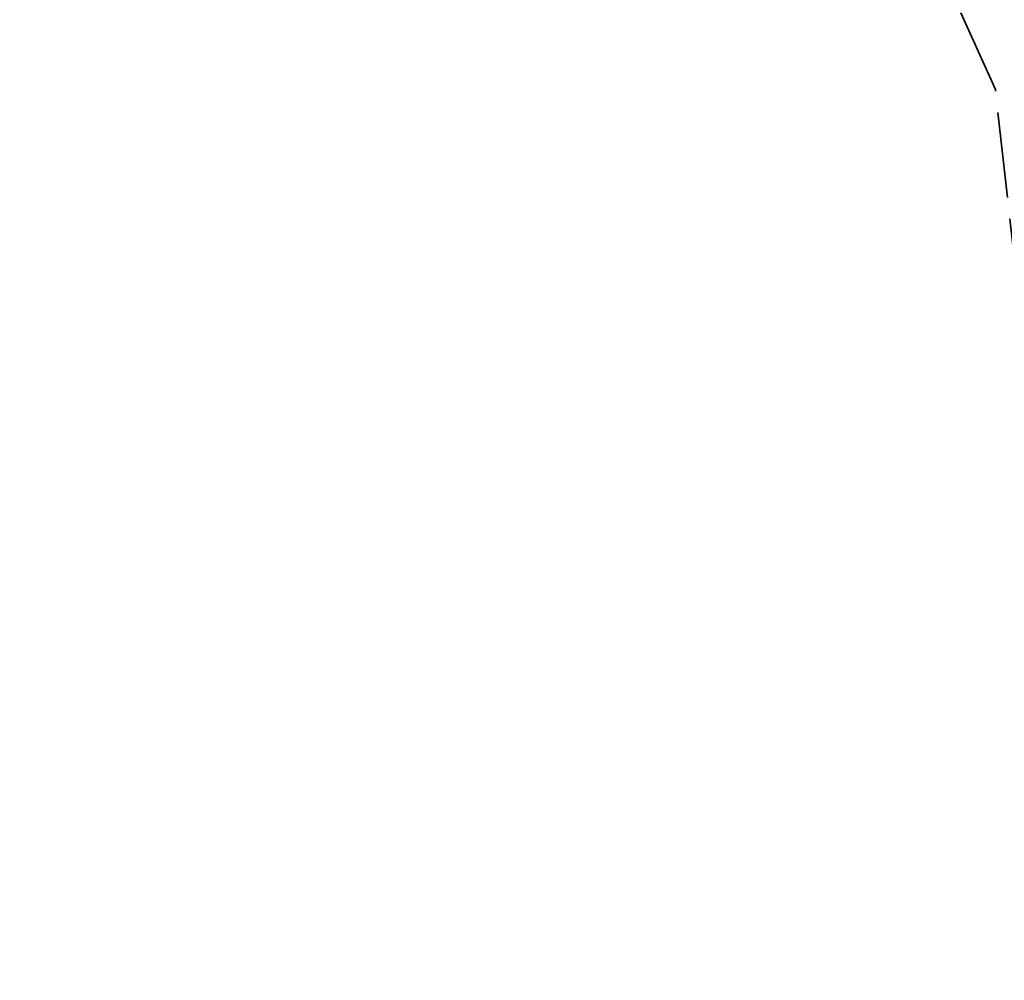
# Model space of a CAD drawing. Header units: metres. Extents: x 196674 to 197628, y 355499 to 356232.
# Tile 115 of 209: x 197041 to 197064, y 355778 to 355801. Entities that reach past the tile are written whole.
import ezdxf

# ---------------------------------------------------------------- set-up
doc = ezdxf.new("R2010")
doc.units = ezdxf.units.M
doc.linetypes.add('ZZ-SYSTEEMGRENS-SO', pattern=[5, 4, -1])
doc.layers.add('X-XX-AL-GRENS_SYSTEEMGRENS-G', color=7, linetype='ZZ-SYSTEEMGRENS-SO', lineweight=35, true_color=0xd60036)

msp = doc.modelspace()

# ---------------------------------------------------------------- linework, layer by layer
at = {"layer": 'X-XX-AL-GRENS_SYSTEEMGRENS-G', "ltscale": 0.5, "flags": 128}
msp.add_lwpolyline([(197173.0845801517, 355664.4267221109), (197172.678291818, 355658.1040395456), (197176.2062336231, 355657.9276386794), (197179.6585214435, 355660.8258546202), (197196.8460500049, 355641.1849859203), (197196.618113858, 355640.9851655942), (197203.3658004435, 355633.2880423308), (197204.598351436, 355636.2035375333), (197206.181120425, 355637.5931654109), (197210.3450714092, 355632.9793581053), (197211.1344663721, 355633.8542043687), (197215.577003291, 355630.1111014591), (197222.812057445, 355638.6980935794), (197225.7729980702, 355636.1981525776), (197252.4997837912, 355613.6295939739), (197256.3974516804, 355618.2471244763), (197230.4350738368, 355640.1698336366), (197234.5465854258, 355645.0395252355), (197230.9951246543, 355648.102425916), (197227.7363916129, 355651.014992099), (197227.7150354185, 355650.9915016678), (197227.3858924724, 355651.2966605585), (197230.5297411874, 355654.3837220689), (197222.7747070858, 355662.5864016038), (197213.3031688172, 355673.0409596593), (197208.7438719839, 355679.5515306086), (197204.6678372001, 355688.2834966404), (197202.9207222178, 355693.3147658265), (197202.5296188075, 355695.8358091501), (197209.2561496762, 355696.7388380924), (197208.765603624, 355699.4053961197), (197208.8375775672, 355699.4157603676), (197208.4960738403, 355702.0476424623), (197209.7550059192, 355702.1614664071), (197209.6289773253, 355703.3557373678), (197209.431316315, 355705.9322142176), (197209.3853665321, 355708.5054020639), (197209.4909423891, 355711.0763696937), (197209.825975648, 355714.406320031), (197209.1003553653, 355714.700446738), (197209.2732684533, 355715.2254737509), (197208.7827839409, 355715.4092287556), (197209.8333840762, 355718.2914021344), (197204.6571410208, 355720.1605124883), (197206.9259623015, 355726.3911903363), (197207.3755778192, 355727.6258113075), (197205.6951706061, 355728.2354618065), (197201.970541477, 355729.6509828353, -0.03199396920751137), (197199.2658455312, 355725.4928494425), (197194.4988616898, 355729.2364659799), (197191.8020115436, 355731.3330088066), (197190.6829954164, 355730.2418318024), (197188.9323846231, 355731.7580333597, 0.01582069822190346), (197191.308975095, 355733.798286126), (197190.5246250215, 355734.700084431), (197189.8547559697, 355735.4391273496), (197188.5065648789, 355737.3969406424), (197188.3768484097, 355737.5504837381), (197186.2264232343, 355740.6599554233), (197185.4143065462, 355740.8273772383), (197177.0047230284, 355735.000759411), (197161.0308464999, 355735.7499021), (197143.9921317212, 355736.546230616), (197117.3114725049, 355737.8750504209), (197104.5701917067, 355738.4152468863), (197089.3270001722, 355739.2400485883), (197089.4979420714, 355743.4763910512), (197087.6423294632, 355744.6045541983), (197087.2320594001, 355744.8539874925), (197086.4302028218, 355745.4612094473), (197085.6301577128, 355746.0670596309), (197084.2515270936, 355747.3631431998), (197083.0033431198, 355748.790046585), (197081.9521148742, 355750.2640411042), (197081.052108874, 355751.8364435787), (197080.680597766, 355752.6629727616), (197080.3089695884, 355753.4897623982), (197079.7287775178, 355755.2084983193), (197079.3027229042, 355757.0287405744), (197079.0552433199, 355758.8767777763), (197078.9881413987, 355760.748092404), (197079.0484954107, 355761.6954089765), (197079.4901165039, 355761.5482019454), (197081.8987959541, 355767.3947458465), (197083.4122910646, 355769.9863346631), (197084.9290730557, 355772.1438856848), (197085.2777218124, 355772.6391357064), (197085.9504292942, 355773.4546849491), (197087.2615113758, 355775.0451778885), (197089.4568843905, 355777.2328139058), (197092.7058230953, 355779.8115121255), (197090.7255592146, 355782.8612331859), (197090.5279328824, 355783.1655891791), (197094.0593130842, 355784.7965387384), (197089.240221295, 355793.944965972), (197079.8514273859, 355789.6587774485), (197073.1066642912, 355808.1301448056), (197062.6964714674, 355839.0387078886), (197050.201550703, 355834.8591941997), (197054.256388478, 355823.4068109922), (197060.9054150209, 355805.9824325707), (197064.0917084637, 355798.9340248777), (197065.6061934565, 355785.3714584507), (197066.4118943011, 355778.1591798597), (197064.2976158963, 355775.7696807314), (197061.8930028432, 355773.065075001), (197059.8798242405, 355770.937906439), (197059.567781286, 355770.7063368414), (197054.395078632, 355766.8676324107), (197050.1449273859, 355764.4954855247), (197046.646028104, 355763.2036366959), (197046.6485450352, 355763.1967402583), (197042.8018864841, 355761.7681380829), (197042.6247659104, 355761.7025895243), (197032.2172606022, 355760.2665015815), (197022.1724443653, 355758.1057256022), (197022.1490316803, 355758.1349914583), (197018.4791559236, 355757.3507739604), (197017.1834583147, 355757.8590001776), (197013.9320116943, 355762.4906063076), (197012.2359937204, 355764.9334332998), (197011.548662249, 355765.9454268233), (197009.5874376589, 355768.7952768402), (197008.1879451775, 355770.6627745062), (197008.1739746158, 355770.651876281), (197004.3621297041, 355775.7021426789), (197000.7500667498, 355780.6711859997), (196997.3281167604, 355785.4310589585), (196992.0624097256, 355792.5561596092), (196987.5636689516, 355799.6503659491), (196980.2918957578, 355812.3582609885), (196971.7451011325, 355828.1610038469), (196956.4456734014, 355821.2458726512), (196960.0166344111, 355812.4100996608), (196962.4976294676, 355807.0886023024, -0.6085831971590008), (196961.4131292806, 355806.2394416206), (196970.6320923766, 355792.5786144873), (196976.225457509, 355784.303374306), (196982.879968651, 355776.9163582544), (196982.5041383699, 355776.476222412), (196987.7472751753, 355765.3430715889), (196990.3620391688, 355759.9089379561), (196989.6128942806, 355758.3801676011), (196986.801356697, 355757.089894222), (196981.5916446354, 355758.3619052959), (196976.4931413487, 355759.6093032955), (196973.9250311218, 355760.2238822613), (196971.9270970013, 355760.7020113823), (196970.093883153, 355761.1263081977), (196965.2690985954, 355762.243003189), (196955.7026120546, 355764.457163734), (196954.8259486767, 355764.7114400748), (196955.7288446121, 355765.5914382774), (196946.4199106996, 355767.8862061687), (196945.5109518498, 355767.0898728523), (196943.3561815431, 355767.6616250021), (196942.0243707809, 355768.0150110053), (196940.699224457, 355768.3753913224), (196937.911680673, 355769.161377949), (196937.9158913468, 355769.1720679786), (196934.1448626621, 355770.5833311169), (196931.0328001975, 355771.949971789), (196928.1497259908, 355773.3159879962), (196926.2238803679, 355774.3657393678), (196926.7008714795, 355775.2077771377), (196923.9720996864, 355776.8118532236), (196922.1171638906, 355777.9575551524), (196917.5440237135, 355780.8012867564), (196917.0166342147, 355779.9474843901), (196915.4224701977, 355780.9309636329), (196913.0167641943, 355782.4772167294), (196912.757872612, 355782.6539056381), (196911.190523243, 355783.7714957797), (196908.5042566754, 355786.2619442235), (196907.2206986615, 355787.4460719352), (196905.8442773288, 355789.1071714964), (196903.2522146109, 355793.7425243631), (196899.3236920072, 355801.1348770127), (196896.7844047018, 355806.8801932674), (196892.3931631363, 355816.7971943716), (196889.396342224, 355823.7408055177), (196885.4294056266, 355833.1531130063), (196886.3148759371, 355833.6745129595), (196885.0357126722, 355834.4994199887), (196884.9096875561, 355834.6903417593), (196883.5318420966, 355838.2464489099), (196881.8574062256, 355842.456115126), (196879.7964254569, 355847.3435551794), (196879.5508475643, 355847.9274201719), (196877.9207976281, 355851.9810838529), (196875.2708346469, 355858.5729917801), (196872.6243587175, 355865.1536886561), (196870.4789281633, 355870.5362599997), (196868.3870366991, 355875.7889875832), (196865.3800609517, 355883.3409266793), (196863.5295936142, 355887.9873007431), (196863.4110328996, 355888.2849971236), (196862.7400305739, 355889.9711056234), (196863.0622626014, 355890.0962442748), (196861.3970005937, 355894.1395962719), (196861.4037374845, 355894.142038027), (196859.229652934, 355899.4431236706), (196859.0298403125, 355899.3580359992), (196858.8952095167, 355899.696553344), (196858.3959365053, 355900.9492390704), (196849.546747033, 355923.1807260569), (196850.1922005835, 355924.6939033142), (196860.258528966, 355928.6657372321), (196869.5490503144, 355931.0234685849), (196873.3453938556, 355931.8019435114), (196886.2438454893, 355935.4284136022), (196898.3098795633, 355938.5764862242), (196898.3110943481, 355938.5724965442), (196903.1917021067, 355939.7712405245), (196904.7097162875, 355939.0568809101), (196905.0282216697, 355938.2924679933), (196909.0130922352, 355939.952830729), (196908.2642147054, 355942.2627148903), (196902.9799573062, 355958.738663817), (196902.4497829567, 355960.2008490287), (196901.8115777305, 355961.6192158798), (196900.9680556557, 355963.3204536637), (196898.0063144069, 355968.7541705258), (196894.5625896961, 355975.3226559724), (196892.3896866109, 355979.4813913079), (196888.5416758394, 355987.5664713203), (196887.4815956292, 355987.0834539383), (196885.6442474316, 355986.3271839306), (196885.5076204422, 355986.6344104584), (196873.7642690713, 355982.4273955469), (196860.8311621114, 355977.7025315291), (196860.6501748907, 355978.1868262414), (196859.8859481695, 355980.2917607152), (196853.3128873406, 355977.7107309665), (196853.73029577, 355976.6477246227), (196849.4907683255, 355974.9886047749), (196849.0872389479, 355976.0301083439), (196843.9608105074, 355973.9918913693), (196837.8119168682, 355989.4043746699), (196834.5901124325, 355988.2958011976), (196829.2277835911, 355986.0429299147), (196828.1156368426, 355985.4996470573), (196826.3328622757, 355984.7522034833), (196824.2538081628, 355989.7933135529), (196823.3493071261, 355989.4238303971), (196821.5217528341, 355993.9636112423), (196822.4415567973, 355994.327010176), (196811.4142395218, 356022.6098143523), (196811.1941616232, 356022.5241126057), (196809.0787073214, 356027.7608173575), (196808.1570951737, 356027.399245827), (196802.10045471, 356042.8370581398), (196803.0324375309, 356043.2047289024), (196801.2251267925, 356047.7859519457), (196800.9629805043, 356047.6825342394), (196799.5580754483, 356051.2186581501), (196798.9326303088, 356050.9700967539), (196795.7620501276, 356058.7913388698), (196785.962956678, 356083.7526770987), (196782.5256602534, 356092.3853087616), (196783.4607012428, 356092.7526788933), (196781.019036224, 356098.8045971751), (196780.1137519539, 356098.4428009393), (196778.7301102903, 356101.9178165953), (196774.5320198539, 356112.348299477), (196772.2902714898, 356117.515377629), (196776.44078803, 356119.079716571), (196791.849465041, 356131.7811384), (196790.0748953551, 356134.2200693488), (196802.0204483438, 356142.8516660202), (196802.0676224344, 356142.8083428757), (196807.6543048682, 356146.8198669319), (196821.3261595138, 356152.9520820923), (196824.118863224, 356147.8038902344), (196826.9348279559, 356140.6494155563), (196826.9667213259, 356140.5675271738), (196829.5085456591, 356133.5350799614), (196829.5777539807, 356133.3434260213), (196832.2898444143, 356127.7055041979), (196833.7548698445, 356124.6604513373), (196834.9901440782, 356122.0931766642), (196835.0225480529, 356122.0325953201), (196835.1990731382, 356121.7003128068), (196837.0506620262, 356117.8328811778), (196837.4462851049, 356117.0125892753), (196839.1926216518, 356113.3926815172), (196841.4323661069, 356114.511984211), (196841.8392721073, 356113.6336860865), (196848.0955434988, 356116.517072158), (196847.6769788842, 356117.425259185), (196852.5147321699, 356119.6548795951), (196850.4481800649, 356123.3458274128), (196845.5717484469, 356132.2801574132), (196843.8176550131, 356136.7414412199), (196842.4688873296, 356140.1178663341), (196840.0819394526, 356146.0228419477), (196839.9684512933, 356146.3257976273), (196837.6473192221, 356152.5214195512), (196836.4018865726, 356158.1741344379), (196834.8989662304, 356157.8391461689), (196833.0580044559, 356165.8451506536), (196834.6039987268, 356166.1812686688), (196833.231549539, 356172.4004655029), (196818.5547710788, 356168.2850407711), (196819.0904617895, 356165.4031631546), (196818.6774567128, 356164.7734485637), (196805.8544307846, 356160.1790812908), (196763.847697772, 356130.3813046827), (196763.5509762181, 356130.4127969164), (196762.5818188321, 356130.5249803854), (196761.7183121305, 356129.7086118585, 0.04730650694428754), (196752.2297252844, 356136.4176360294), (196747.6793319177, 356140.070134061), (196742.0814451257, 356144.4630395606), (196738.7537234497, 356147.2546337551), (196734.7560397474, 356150.8499354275), (196729.666907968, 356145.2019173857), (196729.4110213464, 356144.9179294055), (196728.5373751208, 356145.25504501), (196726.9098917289, 356145.8830452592), (196726.6614752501, 356145.2392657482), (196726.5077088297, 356145.3668838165), (196724.5966113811, 356147.0002316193), (196723.2386024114, 356148.3499242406), (196720.9989937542, 356150.8008754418), (196719.8259691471, 356152.0571855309), (196717.8551161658, 356153.8806850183), (196716.3066054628, 356155.1783671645), (196713.4920412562, 356157.0380855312), (196712.711518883, 356157.526736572), (196710.5865978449, 356158.6597682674), (196709.0460740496, 356159.8798850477, -0.1436820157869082), (196707.9944026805, 356162.614189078), (196707.7956403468, 356165.0395700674), (196705.255843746, 356165.9921554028), (196703.9080476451, 356165.8817021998), (196704.296213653, 356161.5859622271), (196704.322643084, 356161.4572245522), (196699.9945406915, 356161.1598107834), (196700.4765585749, 356140.6409319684, -0.8375811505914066), (196697.1042396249, 356117.7401990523), (196690.2804314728, 356092.1839640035, 0.01148923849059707), (196682.1238954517, 356058.6533288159), (196678.2447453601, 356040.9444071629), (196676.8078900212, 356034.3849397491), (196676.7367004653, 356034.0373672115), (196673.76097036, 356020.1679628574), (196685.4972137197, 356017.0123139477), (196688.4141098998, 356023.4875724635), (196684.7023326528, 356025.1594317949), (196684.8709302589, 356032.3200466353), (196686.954459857, 356036.67925281), (196701.2270857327, 356066.3816892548), (196697.4228360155, 356068.2135735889), (196701.9253072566, 356087.990611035), (196702.113404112, 356090.4525884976), (196703.1938799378, 356090.1812386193), (196704.7481254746, 356094.7148607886), (196705.3277865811, 356095.9075069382), (196706.1690198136, 356096.9042763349), (196707.142583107, 356097.5850231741), (196708.3354430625, 356098.0646037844), (196709.2981925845, 356097.8962027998), (196710.1314496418, 356097.4912135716), (196711.0135994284, 356096.7398888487), (196711.613187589, 356094.6944549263), (196715.3306055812, 356098.6467015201), (196723.1713741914, 356104.959617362), (196732.8379125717, 356111.0407349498), (196733.3237033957, 356110.1763676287), (196733.395023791, 356110.047721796, 0.4142124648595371), (196734.754474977, 356109.6579975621), (196736.9542150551, 356108.9736747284, -0.02164444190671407), (196739.4192796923, 356107.5715157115, 0.0006306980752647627), (196739.4214182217, 356107.5701773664, -0.2262979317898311), (196739.4250952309, 356107.5644124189), (196739.8764398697, 356106.708415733), (196739.5816296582, 356106.4366577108), (196740.3007240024, 356104.7008456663), (196740.9509263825, 356104.9922062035), (196741.9809548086, 356103.0387080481), (196744.8395286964, 356104.2229286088, -0.3990416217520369), (196746.5871881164, 356103.5518771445), (196746.6513408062, 356103.3996378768), (196746.689370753, 356103.0266088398), (196746.4151777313, 356101.5848105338), (196747.429397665, 356101.3609511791), (196747.5333455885, 356101.2994572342), (196747.5384435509, 356101.2929342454), (196766.0705486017, 356056.7132555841), (196765.1623874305, 356056.3282861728), (196767.2394890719, 356051.1270879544), (196768.1793575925, 356051.5344794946), (196771.4711978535, 356043.8233024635), (196774.40164759, 356036.7635904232), (196774.0151730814, 356036.5839879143), (196774.7283105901, 356034.7171646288), (196775.4376722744, 356034.2825268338), (196775.853972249, 356033.3023071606), (196775.6600364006, 356032.5504327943), (196776.765634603, 356029.8908119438), (196776.718840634, 356029.8583752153), (196777.0974306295, 356028.7594125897), (196777.9658206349, 356027.7189745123), (196778.0591666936, 356026.3169710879), (196778.4461698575, 356025.4565066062), (196778.8262353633, 356024.4427094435), (196778.82622122, 356024.4427022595), (196778.8266270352, 356024.4416646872), (196779.3783198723, 356022.97006407), (196779.3990069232, 356022.9782259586), (196780.7255773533, 356019.5865020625), (196780.754093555, 356019.5982524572), (196782.2401021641, 356015.8367131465), (196783.4327975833, 356012.7766123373), (196782.5021506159, 356012.4159202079), (196784.7325956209, 356006.6609931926), (196786.038590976, 356007.1671596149), (196787.6956637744, 356002.99373992), (196787.5357676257, 356002.9336515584), (196788.527525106, 356000.4577747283), (196788.2725773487, 356000.3582829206), (196788.9724314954, 355999.1126709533), (196789.3908675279, 355998.5302971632), (196789.7536275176, 355998.0254125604), (196789.9147147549, 355996.5999778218), (196790.4410486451, 355995.4737364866), (196790.4469192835, 355995.47546678), (196790.6242366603, 355994.9662783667), (196790.9335315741, 355995.0883984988), (196793.8902314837, 355987.5860400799), (196793.7542048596, 355987.5476454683), (196795.505857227, 355983.2445885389), (196795.6242983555, 355983.312781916), (196796.991807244, 355979.8198586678), (196797.0047048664, 355979.7233568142), (196796.9933585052, 355979.6824914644), (196796.9669683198, 355979.6505170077), (196796.822975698, 355979.5766059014), (196795.3985459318, 355979.0322727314), (196797.1469514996, 355974.4569848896), (196797.1501836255, 355974.4582530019), (196795.4187218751, 355970.4877992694), (196796.2201695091, 355969.6560949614), (196797.0849824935, 355967.4537241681), (196798.9466017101, 355968.1847329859), (196800.5529653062, 355968.8170288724), (196800.6150046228, 355968.7023501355), (196800.8616512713, 355968.7744826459), (196801.6407865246, 355967.8232749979), (196801.6785991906, 355967.7771113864), (196801.6961792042, 355966.4146603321), (196801.7040832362, 355965.8020978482, 0.2098831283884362), (196802.0368526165, 355965.0700742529, 0.1229137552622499), (196802.0944480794, 355964.5891732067), (196802.9107575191, 355962.4451987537), (196803.0986146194, 355962.5296289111, 0.04929694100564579), (196803.2118388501, 355962.3687718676), (196804.3748923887, 355961.0206686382), (196804.4152792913, 355960.973855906), (196804.4401436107, 355960.2826278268), (196804.4459236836, 355960.1212617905), (196803.9148513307, 355960.1157297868), (196805.8237591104, 355955.3454282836), (196806.4277367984, 355955.633371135), (196806.6532355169, 355955.5186944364), (196807.0270248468, 355954.5686016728), (196806.896691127, 355954.2200849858), (196806.3685258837, 355953.9064868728), (196808.2467157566, 355949.1968786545), (196809.0713129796, 355949.5131897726), (196810.7611227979, 355945.21653999), (196812.8164223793, 355939.9905657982), (196815.7958787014, 355932.7153467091), (196817.2786866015, 355929.1286764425), (196819.2233460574, 355924.3463577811), (196820.974699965, 355919.8030463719), (196821.7022264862, 355917.7120897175), (196822.8275510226, 355914.9902061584), (196826.5518493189, 355905.5439142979), (196827.5083210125, 355903.1053161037), (196827.5308293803, 355903.1196992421), (196828.5703350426, 355900.3870734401, 0.1057314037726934), (196828.7975064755, 355900.0358952, 0.1359501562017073), (196828.9295866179, 355899.5185573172), (196829.4561675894, 355898.5993144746), (196829.938950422, 355897.0408730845, 0.1142322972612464), (196830.1661458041, 355896.6512290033, 0.1021066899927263), (196830.23636084, 355896.2531616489), (196830.8234352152, 355894.775179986, 0.09413674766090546), (196831.0235326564, 355894.4601106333, 0.07582889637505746), (196831.0699955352, 355894.1621297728), (196831.3336353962, 355893.3277624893), (196830.5490288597, 355891.650566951), (196830.730654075, 355891.1774844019), (196831.6305612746, 355889.0373983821), (196832.1718899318, 355888.9724389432), (196833.8661398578, 355884.6967749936), (196833.0916363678, 355884.3898747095), (196834.2334853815, 355881.5063921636), (196835.7340846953, 355881.0039957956), (196836.3963712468, 355880.6373454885), (196840.5779483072, 355870.1214583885), (196841.1998491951, 355870.3833319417), (196841.8607508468, 355868.7841549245), (196841.3542408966, 355868.5492854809), (196842.9471889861, 355864.5225379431), (196843.474497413, 355864.7627851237), (196844.0946204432, 355863.1667495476), (196843.4777571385, 355862.8872750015), (196845.6058022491, 355857.295932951), (196845.6591832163, 355857.3179956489), (196848.9573390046, 355849.3870718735), (196849.4691744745, 355849.5945842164), (196850.1900661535, 355847.7561027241), (196849.7024440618, 355847.5164343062), (196851.7354952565, 355842.3219023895), (196851.9803218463, 355841.6963600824), (196852.2130822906, 355841.1927849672), (196852.6975573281, 355840.1446276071), (196853.8314006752, 355837.546665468), (196857.1022606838, 355828.931799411), (196857.1021774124, 355828.9317655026), (196857.104474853, 355828.9259676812), (196857.5027287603, 355827.8770374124), (196857.5177064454, 355827.8831363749), (196859.2608649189, 355823.4841013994, 0.1197895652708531), (196859.5336863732, 355823.098470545, 0.1217854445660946), (196859.5998818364, 355822.6230344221), (196860.3813539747, 355820.6705579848), (196861.5845120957, 355817.6645162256), (196865.3571916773, 355808.1762108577), (196866.650424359, 355804.9223955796), (196866.9894190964, 355804.0482756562), (196869.9609907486, 355796.3858853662), (196870.2417437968, 355795.6982130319), (196874.2597470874, 355785.8213624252), (196876.4751023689, 355779.9106257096), (196876.5248359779, 355779.9270586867), (196877.4783340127, 355777.609714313), (196877.4870572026, 355777.6127263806, 0.01261409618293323), (196879.1276028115, 355773.4671132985), (196880.5794819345, 355769.9265380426), (196879.4564760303, 355768.8985009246), (196871.5899269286, 355765.9267262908), (196874.6150694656, 355763.7405958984), (196870.7815163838, 355762.3431721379), (196871.1765744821, 355761.2637959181), (196873.4589399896, 355754.9534811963), (196873.8205499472, 355753.8743063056), (196877.933770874, 355755.2526192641), (196879.3161058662, 355751.4604592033), (196887.4423074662, 355755.0355723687), (196887.6524770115, 355755.1609821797), (196887.7433886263, 355755.192988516), (196887.8657880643, 355755.2134610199), (196887.9953583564, 355755.215742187), (196888.0352466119, 355755.2100166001), (196888.0806541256, 355755.194805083), (196888.1556229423, 355755.1569219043), (196888.2342456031, 355755.1058393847), (196888.2799178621, 355755.067193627), (196888.3187308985, 355755.0246841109), (196888.3560790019, 355754.9712798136), (196888.4037650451, 355754.8834089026), (196890.242957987, 355750.9480844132), (196890.4947138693, 355750.6026519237), (196890.4494791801, 355750.5430745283), (196891.628236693, 355748.1977836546), (196891.6577586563, 355747.9263099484), (196893.7087405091, 355743.5292781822), (196894.4921495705, 355741.852565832), (196896.872192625, 355740.7600377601), (196896.2575067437, 355739.8318439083), (196898.2715684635, 355738.9073148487), (196899.8509010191, 355738.4527733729), (196902.2825244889, 355737.7529374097), (196907.1457714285, 355736.3532654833), (196917.8474241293, 355733.273265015), (196918.1089377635, 355734.2346253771), (196926.0062285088, 355731.9296392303), (196927.0971120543, 355732.0253109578), (196927.2914126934, 355732.7211091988), (196949.25195892, 355726.9179402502), (196950.9690876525, 355725.7952060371), (196950.858498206, 355725.3568524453), (196952.0887336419, 355725.1461394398), (196952.8819526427, 355724.9555262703), (196952.8603227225, 355724.8954303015), (196952.056959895, 355721.6922553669), (196951.4518210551, 355719.279440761), (196959.2800080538, 355717.3161154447), (196960.8516613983, 355723.8815794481), (196967.4256969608, 355722.1306030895), (196973.9033481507, 355720.4361775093), (196977.8684934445, 355719.3989738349), (196980.4243569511, 355718.8238264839), (196993.7588386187, 355715.5105551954), (196994.7639516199, 355716.0034841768), (196994.9897167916, 355716.0545171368), (196996.5017647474, 355715.9488593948), (196997.3169796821, 355715.6092477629), (196997.9952041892, 355715.036856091), (196998.4610569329, 355714.3165586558), (196998.8408934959, 355713.1578975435), (196998.8373696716, 355713.1068020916), (196998.8026880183, 355712.6039181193), (196998.5054317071, 355711.57326714), (196998.967312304, 355710.0772094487), (197001.8739445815, 355710.9575141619), (197005.9055135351, 355697.924832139), (197007.9029397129, 355691.7178882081), (197012.9334617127, 355675.5491580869), (197017.8784535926, 355659.8034283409), (197019.9986344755, 355652.9868181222), (197022.5523518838, 355644.9202439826), (197025.6999454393, 355634.5227791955), (197025.7567598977, 355634.1895291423), (197025.7192859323, 355633.9168304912), (197025.6181435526, 355633.7020966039), (197025.4453286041, 355633.4758310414), (197025.195021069, 355633.3010221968), (197024.8842618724, 355633.1887622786), (197022.7809993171, 355632.7952119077), (197021.2249886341, 355633.6494658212), (197017.690051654, 355632.6264885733), (197017.7273360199, 355632.4752797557), (197014.1229230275, 355631.4103093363), (197014.0722671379, 355631.5493647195), (197010.0124796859, 355630.3545619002), (197006.5432104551, 355629.6017441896), (197006.5540181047, 355629.5513084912), (197001.1443281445, 355628.4894595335), (196999.2574320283, 355628.1228370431), (197001.9823300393, 355614.4304461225), (197003.2307288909, 355614.6849740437), (197003.6205128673, 355613.1185353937), (197004.006443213, 355611.2187676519), (197003.9614653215, 355611.2096196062), (197004.2119997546, 355610.206901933), (197004.3094756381, 355609.7270704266), (197004.3307955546, 355609.7314437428), (197004.8907984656, 355607.4901357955), (197029.380694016, 355613.7773555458), (197029.3841525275, 355613.7521287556), (197029.4775205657, 355613.7547588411), (197031.0334295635, 355607.6447371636), (197027.1484354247, 355606.7099934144), (197028.7114272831, 355600.2542212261), (197028.8948398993, 355600.3195751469), (197029.4531395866, 355598.0973388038), (197030.7251398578, 355593.0343377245), (197031.3437632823, 355590.5737261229), (197031.1685464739, 355590.5261238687), (197032.7880676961, 355584.152430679), (197036.6741025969, 355585.3719723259), (197038.212636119, 355579.409403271), (197038.2010121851, 355579.4060264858), (197038.2728747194, 355579.1493745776), (197038.1803194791, 355579.1132554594), (197039.3673898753, 355574.1879968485), (197040.0304268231, 355571.0320611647), (197040.88012635, 355567.656390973), (197041.2093863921, 355566.3427106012), (197041.6648791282, 355566.4332058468), (197042.8515333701, 355561.7517462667), (197043.1005016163, 355560.7271915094), (197044.6430261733, 355554.3201080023), (197045.6960009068, 355554.5759243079), (197046.0663295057, 355552.9632527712), (197063.3112487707, 355556.2858520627), (197062.5528863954, 355564.4253253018), (197069.6953954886, 355564.7548009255), (197074.0489944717, 355565.8013962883), (197074.0651927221, 355569.3434042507), (197066.8277845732, 355574.7719568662), (197065.569183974, 355592.4263893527), (197065.9890710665, 355592.2571108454), (197066.9647035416, 355591.9362835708), (197067.948629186, 355591.6804678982), (197069.8143987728, 355591.2835510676), (197070.9138968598, 355590.9670390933), (197072.0547459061, 355590.5568482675), (197073.3952542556, 355590.1721260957, -0.1152568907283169), (197081.1782353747, 355583.3636143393), (197088.1711537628, 355574.4210026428), (197092.5545327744, 355568.8154951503), (197099.4778845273, 355574.1657522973), (197101.0604109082, 355575.3887037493), (197095.3593342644, 355582.7660237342), (197094.9766501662, 355582.4665704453), (197094.8981522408, 355582.7529220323), (197094.2118387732, 355584.4945289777), (197092.7090311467, 355587.275688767), (197091.4245338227, 355588.9961585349), (197089.3067641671, 355591.1364624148), (197086.8976383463, 355592.962353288), (197085.5348704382, 355593.9300294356), (197077.2085234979, 355604.9027706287, -0.1058183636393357), (197071.6588760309, 355616.7440490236), (197070.2271579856, 355628.1527461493), (197068.8732504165, 355641.9015009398), (197068.754855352, 355648.6106856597), (197069.0445282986, 355655.8010382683), (197070.1813272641, 355663.7801162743), (197072.5559036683, 355674.3024406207), (197085.7316641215, 355673.7582615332), (197087.7834693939, 355674.5971967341), (197090.8065214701, 355674.4470028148), (197098.1397626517, 355681.0156148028), (197098.4240622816, 355685.9810240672), (197101.9406964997, 355685.7710316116), (197102.3433846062, 355697.078343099), (197156.4463787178, 355694.9579822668), (197156.2249856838, 355688.6267763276), (197150.0560632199, 355688.8424945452), (197149.8181020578, 355683.7954412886), (197156.0430107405, 355683.50194597), (197155.9434362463, 355681.3833071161), (197156.9940530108, 355681.3047563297), (197158.577914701, 355681.1016482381), (197160.1073547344, 355680.7434348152), (197161.7057278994, 355680.1852727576), (197163.2304949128, 355679.453872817), (197164.6201168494, 355678.5906370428), (197165.2392169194, 355678.1079641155), (197164.835822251, 355677.6446703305), (197163.4881835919, 355676.095416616), (197166.6344331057, 355672.654307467), (197167.6288975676, 355673.3756308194), (197167.9025847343, 355672.918075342), (197168.564826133, 355671.7474093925), (197169.0719519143, 355670.160087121), (197169.4840139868, 355668.6115914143), (197169.5948482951, 355667.1735395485), (197169.7172811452, 355664.6284666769), (197173.0845635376, 355664.4267231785)], format="xyb", dxfattribs=at)

doc.saveas('drawing.dxf')
